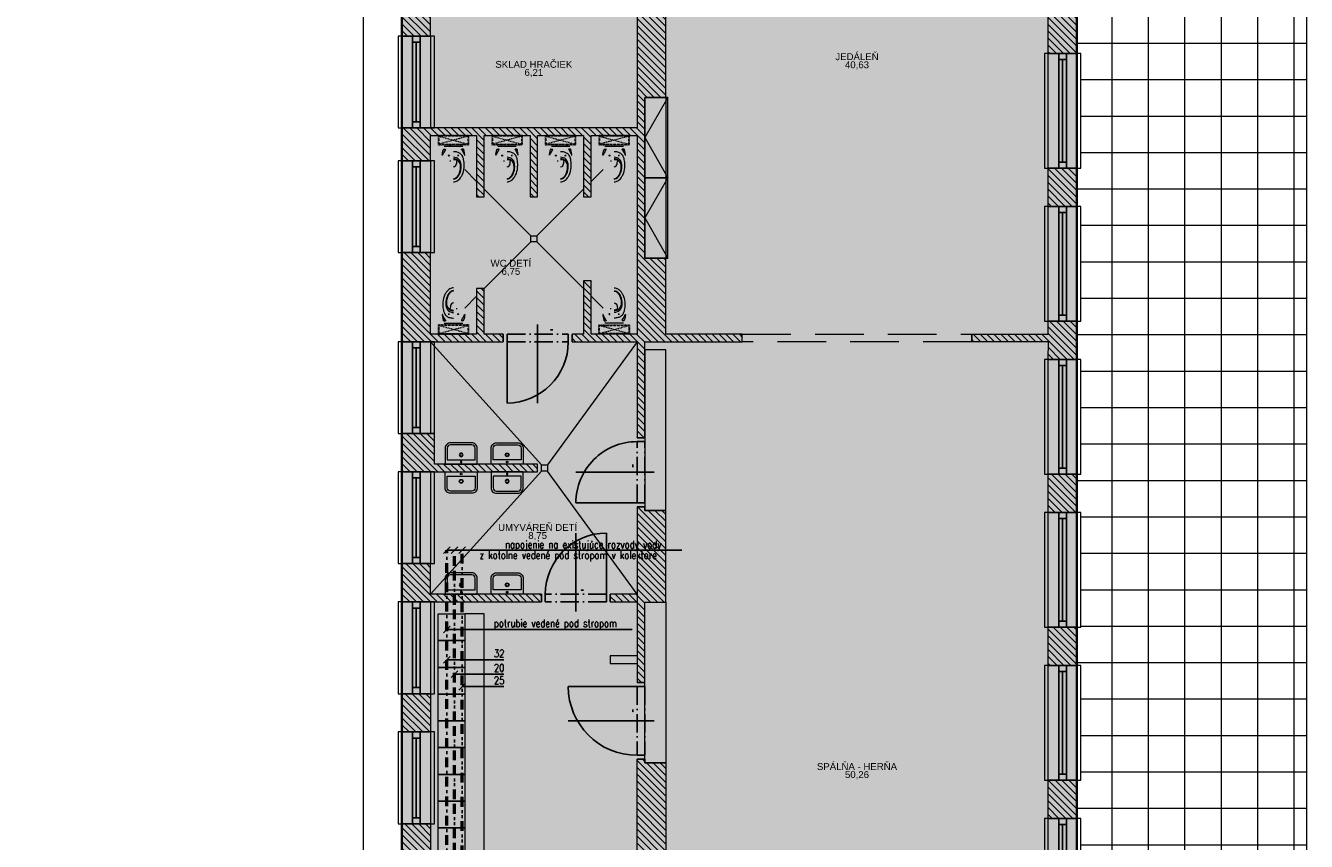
# Model space of a CAD drawing. Header units: millimetres. Extents: x 399756 to 681636, y -205891 to -101508.
# Tile 11 of 33: x 417481 to 434225, y -172802 to -162139. Entities that reach past the tile are written whole.
import ezdxf
from ezdxf.enums import TextEntityAlignment as Align

# ---------------------------------------------------------------- set-up
doc = ezdxf.new("R2010")
doc.units = ezdxf.units.MM
doc.header["$LTSCALE"] = 10
doc.header["$MEASUREMENT"] = 0
for name, pattern in [('ACAD_ISO03W100', [30, 12, -18]), ('ACAD_ISO10W100', [18, 12, -3, 0, -3]), ('DASHDOT', [25.4, 12.7, -6.35, 0, -6.35]), ('DASHED', [19.05, 12.7, -6.35]), ('DIVIDE', [31.75, 12.7, -6.35, 0, -6.35, 0, -6.35]), ('DIVIDE3', [50.8, 12.7, -6.35, 12.7, -6.35, 0, -6.35, 0, -6.35])]:
    doc.linetypes.add(name, pattern=pattern)
for name, color, linetype, lineweight in [('A47_ZARIADOVACKY_sanita', 221, 'Continuous', 5), ('ZTI-potr_cirkulace', 40, 'DIVIDE3', 50), ('ZTI-potr_studena', 160, 'DASHDOT', 50), ('ZTI-potr_tepla', 1, 'DIVIDE', 50)]:
    doc.layers.add(name, color=color, linetype=linetype, lineweight=lineweight)
doc.layers.add('ZTI-potr_studena-popis', color=7, linetype='Continuous')
doc.styles.add('ARIAL', font='arial.ttf')
doc.styles.add('ISOCP', font='isocp.shx', dxfattribs={"width": 0.9})
doc.styles.get("Standard").update_dxf_attribs({"font": 'simplex.shx', "width": 0.8})
pattern_1 = [(315, (584548.624, 405648.89), (44.9012806, 44.9012806), [])]

# ---------------------------------------------------------------- blocks, each defined once
blk = doc.blocks.new('*U19')
for points in [[(-1420, 0), (-1500, 0), (-1500, 100), (-1420, 100)], [(0, 0), (-80, 0), (-80, 100), (0, 100)]]:
    blk.add_lwpolyline(points, close=True)
for points in [[(-1420, 100), (-80, 100)], [(-1420, 50), (-80, 50)], [(-1420, 0), (-80, 0)]]:
    blk.add_lwpolyline(points)
blk = doc.blocks.new('*U11')
for p, q in [((0, 900), (0, 0)), ((450, -224), (450, 900)), ((-50, 0), (-50, -100)), ((0, 0), (0, -100)), ((900, 0), (900, -100)), ((950, 0), (950, -100))]:
    blk.add_line(p, q)
at = {"linetype": 'ACAD_ISO10W100', "ltscale": 2}
for p, q in [((0, 0), (900, 0)), ((0, -100), (900, -100))]:
    blk.add_line(p, q, dxfattribs=at)
blk.add_lwpolyline([(300, 55), (330, 55), (330, 55), (300, 55)], close=True)
blk.add_arc((0, 0), 900, 0, 90)
blk = doc.blocks.new('*U26')
for p, q in [((-400, -224), (-400, 800)), ((0, 800), (0, 0)), ((0, 0), (0, -100)), ((50, 0), (50, -100)), ((-850, 0), (-850, -100)), ((-800, 0), (-800, -100))]:
    blk.add_line(p, q)
at = {"linetype": 'ACAD_ISO10W100', "ltscale": 2}
for p, q in [((0, 0), (-800, 0)), ((0, -100), (-800, -100))]:
    blk.add_line(p, q, dxfattribs=at)
blk.add_lwpolyline([(-500, 55), (-470, 55), (-470, 55), (-500, 55)], close=True)
blk.add_arc((0, 0), 800, 90, 180)
blk = doc.blocks.new('*U14')
for points in [[(-1120, 0), (-1200, 0), (-1200, 100), (-1120, 100)], [(0, 0), (-80, 0), (-80, 100), (0, 100)]]:
    blk.add_lwpolyline(points, close=True)
for points in [[(-1120, 100), (-80, 100)], [(-1120, 50), (-80, 50)], [(-1120, 0), (-80, 0)]]:
    blk.add_lwpolyline(points)
blk = doc.blocks.new('wc ONE all')
at = {"layer": 'A47_ZARIADOVACKY_sanita', "linetype": 'ACAD_ISO03W100', "ltscale": 0.05}
for p, q in [((140, 240), (10, -240)), ((140, -240), (10, 240))]:
    blk.add_line(p, q, dxfattribs=at)
at = {"layer": 'A47_ZARIADOVACKY_sanita'}
for p, q in [((-255.890457, 52.606141), (-273.256073, 52.603425)), ((-165.122986, 77.437424), (-187.622986, 77.437424)), ((-176.372986, 88.687424), (-176.372986, 66.187424)), ((-70.130188, 161.54052), (-70.130188, 133.461586)), ((-70.130188, 161.54052), (-70.130188, 133.461586)), ((-30, -150.59272), (-30, 150.59272)), ((-255.890457, -52.606123), (-273.256073, -52.603403)), ((-255.890457, -52.606123), (-273.256073, -52.603403)), ((-165.122986, -77.437408), (-187.622986, -77.437408)), ((-176.372986, -66.187408), (-176.372986, -88.687408)), ((-70.130188, -161.540504), (-70.130188, -133.46157))]:
    blk.add_line(p, q, dxfattribs=at)
at = {"layer": 'A47_ZARIADOVACKY_sanita', "linetype": 'ACAD_ISO03W100', "ltscale": 0.06}
blk.add_lwpolyline([(0, -250), (150, -250), (150, 250), (0, 250)], close=True, dxfattribs=at)
at = {"layer": 'A47_ZARIADOVACKY_sanita', "linetype": 'ACAD_ISO03W100', "ltscale": 0.04}
blk.add_lwpolyline([(10, -240), (140, -240), (140, 240), (10, 240)], close=True, dxfattribs=at)
at = {"layer": 'A47_ZARIADOVACKY_sanita'}
for points in [[(-170.130188, 182.158577), (-169.027237, 183.049736), (-165.858551, 183.308434), (-160.843307, 183.002297), (-154.212585, 182.18322)], [(-169.317169, 180.879052), (-169.766373, 181.355523), (-170.03862, 181.782616), (-170.130188, 182.158577)], [(-154.212585, 173.107384), (-160.998886, 176.052803), (-166.16156, 178.703011), (-169.317169, 180.879052)], [(-154.212585, 182.18322), (-129.738174, 178.040169), (-104.034531, 172.450417), (-77.955353, 165.231011)], [(-77.955353, 133.308831), (-103.347336, 148.648583), (-129.032776, 161.976204), (-154.212585, 173.107384)], [(-70.130188, 161.54052), (-71.249313, 162.546059), (-74.141067, 163.888787), (-78.130188, 165.285729)], [(-78.130188, 133.423409), (-77.846924, 133.238961), (-77.56105, 133.059166), (-77.272797, 132.884453)], [(-77.272797, 132.884453), (-73.556702, 131.327004), (-71.048752, 131.57444), (-70.130188, 133.461586)], [(-169.317169, -180.879036), (-169.766373, -181.355491), (-170.03862, -181.782585), (-170.130188, -182.158561)], [(-170.130188, -182.158561), (-169.027237, -183.049705), (-165.858551, -183.308418), (-160.843307, -183.002265), (-154.212585, -182.183204)], [(-154.212585, -173.107368), (-160.998886, -176.052787), (-166.16156, -178.702995), (-169.317169, -180.879036)], [(-77.955353, -133.308815), (-103.347336, -148.648567), (-129.032776, -161.976188), (-154.212585, -173.107368)], [(-154.212585, -182.183204), (-129.738174, -178.040153), (-104.034531, -172.450386), (-77.955353, -165.230995)], [(-78.130188, -133.423393), (-77.846924, -133.238937), (-77.56105, -133.059143), (-77.272797, -132.884437)], [(-70.130188, -161.540504), (-71.249313, -162.546043), (-74.141067, -163.888771), (-78.130188, -165.285713)], [(-77.272797, -132.884437), (-73.556702, -131.32698), (-71.048752, -131.574417), (-70.130188, -133.46157)]]:
    blk.add_lwpolyline(points, dxfattribs=at)
blk.add_circle((-176.372986, 77.437424), 7.5, dxfattribs=at)
for centre, radius, start, end in [((-316.598633, 0.00001), 43.942142, 179.9999960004, 230.6836779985), ((-316.598633, 0.00001), 43.942142, 179.9999960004, 230.6836779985), ((-480.153778, 0.00001), 236.657623, 348.7506870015, 0.0000000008), ((-480.153778, 0.00001), 236.657623, 348.7506870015, 0.0000000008), ((-358.416656, 0.00001), 127.985931, 343.4479829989, 0.0000000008), ((-492.211365, 0.000012), 113.878433, 180.0000909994, 212.1136400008), ((-424.078278, 42.762307), 194.319336, 212.1136400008, 233.1234399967), ((-492.211365, 0.000012), 68.878433, 180.0001019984, 212.1136739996), ((-492.211365, 0.000012), 61.33696, 180.0000679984, 212.1136669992), ((-424.078278, 42.762314), 149.319321, 212.1136510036, 233.1234399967), ((-424.078278, 42.762307), 141.777832, 212.1136470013, 233.1234360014), ((-377.183289, 105.273705), 272.465393, 233.1232069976, 244.0386580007), ((-377.183289, 105.273705), 272.465393, 233.1232069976, 244.0386580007), ((-377.183289, 105.273705), 227.465393, 233.1231919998, 253.6242679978), ((-377.183289, 105.273705), 219.923935, 233.1233899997, 239.863861), ((-352.092804, 156.805214), 329.780609, 244.0386730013, 266.1574330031), ((-365.016876, 149.546929), 264.580261, 242.3995440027, 272.4943159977), ((-356.918121, 174.236824), 299.34436, 253.6242600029, 276.5919039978), ((-324.683838, 564.887825), 738.782654, 266.1574169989, 269.0544279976), ((-361.03421, 58.12352), 173.070129, 272.4944529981, 288.0508580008), ((-299.81842, 20.48948), 70.426003, 230.6835779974, 258.5331500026), ((-299.81842, 20.48948), 70.425995, 230.6836009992, 258.533173), ((-328.631378, 325.698098), 499.560364, 269.0544279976, 280.2865450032), ((-328.631378, 325.698098), 499.560364, 269.0544279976, 280.2865450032), ((-344.885834, 70.117035), 194.531693, 276.5919270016, 293.1559749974), ((-273.256073, 151.436394), 204.039795, 258.5331340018, 269.9999010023), ((-273.256073, 151.436394), 204.039795, 258.5331340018, 269.9999010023), ((-345.923889, 11.758568), 124.305099, 288.0507199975, 306.571465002), ((-331.199036, -8.089084), 99.591743, 306.5715329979, 343.4480290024), ((-308.230347, -15.588206), 101.316711, 293.156075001, 341.7274019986), ((-255.889206, -44.606123), 8.000015, 269.9909969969, 348.7507319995), ((-255.889206, -44.606123), 8.000015, 269.9910129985, 348.7507319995), ((-276.263809, 37.155526), 206.304169, 280.2866589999, 295.085709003), ((-355.44046, 0.000006), 151.033783, 341.7273710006, 359.9999849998), ((-237.697922, -45.227571), 115.340988, 295.0856630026, 326.1162410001), ((-269.672165, -23.75494), 153.856232, 326.1162410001, 345.8050539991), ((-363.768982, 0.046383), 250.916595, 345.8050539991, 359.9893950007)]:
    blk.add_arc(centre, radius, start, end, dxfattribs=at)
blk = doc.blocks.new('Popis miestnosti')
at = {"ltscale": 30, "style": 'ARIAL'}
blk.add_attdef('CISLO', text='', height=180, dxfattribs=at).set_placement((0, -120), align=Align.MIDDLE)
at = {"ltscale": 30, "style": 'ISOCP', "width": 0.9}
for tag, p in [('MIESTNOST', (0, -308)), ('PLOCHA', (0, -433))]:
    blk.add_attdef(tag, text='', height=90, dxfattribs=at).set_placement(p, align=Align.MIDDLE)
blk = doc.blocks.new('*U10')
for p, q in [((0, 800), (0, 0)), ((400, -224), (400, 800)), ((-50, 0), (-50, -100)), ((0, 0), (0, -100)), ((800, 0), (800, -100)), ((850, 0), (850, -100))]:
    blk.add_line(p, q)
at = {"linetype": 'ACAD_ISO10W100', "ltscale": 2}
for p, q in [((0, 0), (800, 0)), ((0, -100), (800, -100))]:
    blk.add_line(p, q, dxfattribs=at)
blk.add_lwpolyline([(300, 55), (330, 55), (330, 55), (300, 55)], close=True)
blk.add_arc((0, 0), 800, 0, 90)
blk = doc.blocks.new('*U23')
for p, q in [((-400, 224), (-400, -800)), ((-850, 0), (-850, 100)), ((-800, 0), (-800, 100)), ((0, 0), (0, 100)), ((0, -800), (0, 0)), ((50, 0), (50, 100))]:
    blk.add_line(p, q)
at = {"linetype": 'ACAD_ISO10W100', "ltscale": 2}
for p, q in [((0, 100), (-800, 100)), ((0, 0), (-800, 0))]:
    blk.add_line(p, q, dxfattribs=at)
blk.add_lwpolyline([(-600, 155), (-570, 155), (-570, 155), (-600, 155)], close=True)
blk.add_arc((0, 0), 800, 180, 270)
blk = doc.blocks.new('ghjm')
at = {"layer": 'A47_ZARIADOVACKY_sanita', "ltscale": 30}
for points in [[(181596, -1340), (181596, -920), (181806, -920, -0.414214), (181876, -990), (181876, -1270, -0.414214), (181806, -1340)], [(181652, -1312), (181652, -948), (181806, -948, -0.414214), (181848, -990), (181848, -1270, -0.414214), (181806, -1312)]]:
    blk.add_lwpolyline(points, format="xyb", close=True, dxfattribs=at)
at = {"layer": 'A47_ZARIADOVACKY_sanita'}
for centre, radius in [((181624, -1130), 10), ((181719, -1130), 25), ((181719, -1130), 20)]:
    blk.add_circle(centre, radius, dxfattribs=at)
blk = doc.blocks.new('Podklad')
at = {"lineweight": 0}
h = blk.add_hatch(dxfattribs=at)
h.set_pattern_fill('DOTS', color=252, scale=120, angle=321)
h.set_pattern_definition([(321, (0, 0), (193.90869, 88.10354), [0, -190.5])])
h.paths.add_polyline_path([(427750, -184227), (427750, -182452), (427150, -182452), (427150, -181152), (431225, -181152), (431225, -157802), (427975, -157802), (427975, -152802), (428575, -152802), (428575, -147052), (425600, -147052), (425600, -145552), (422700, -145552), (422700, -147052), (418825, -147052), (418825, -145802), (414875, -145802), (414875, -147052), (414375, -147052), (414375, -147427), (414625, -147427), (414625, -152802), (415575, -152802), (415575, -157802), (414375, -157802), (414375, -158177), (422400, -158177), (422400, -184227)])
h = blk.add_hatch(dxfattribs=at)
h.set_pattern_fill('ANSI31', color=252, scale=20, angle=270)
h.set_pattern_definition([(315, (634090.826, 364820.15), (44.9012806, 44.9012806), [])])
h.paths.add_polyline_path([(422925, -157877), (422700, -157877), (422700, -157652), (422925, -157652)], flags=16)
h.paths.add_polyline_path([(431225, -160502), (431225, -160002), (430850, -160002), (430850, -160502)])
h.paths.add_polyline_path([(431225, -162502), (431225, -162002), (430850, -162002), (430850, -162502)])
h.paths.add_polyline_path([(431225, -164502), (431225, -164002), (430850, -164002), (430850, -164502)])
h.paths.add_polyline_path([(431225, -166502), (431225, -166002), (430850, -166002), (430850, -166172), (429850, -166172), (429850, -166272), (430850, -166272), (430850, -166502)])
h.paths.add_polyline_path([(431225, -168502), (431225, -168002), (430850, -168002), (430850, -168502)])
h.paths.add_polyline_path([(431225, -170502), (431225, -170002), (430850, -170002), (430850, -170502)])
h.paths.add_polyline_path([(431225, -172502), (431225, -172002), (430850, -172002), (430850, -172502)])
h.paths.add_polyline_path([(431225, -174502), (431225, -174002), (430850, -174002), (430850, -174502)])
h.paths.add_polyline_path([(431225, -176477), (431225, -176002), (430850, -176002), (430850, -176177), (430750, -176177), (430750, -176277), (430850, -176277), (430850, -176477)])
h.paths.add_polyline_path([(431225, -178552), (431225, -177977), (430800, -177977), (427750, -177977), (427750, -177927), (427650, -177927), (427650, -177977), (426450, -177977), (426450, -177927), (426350, -177927), (426350, -177977), (426350, -178277), (430850, -178277), (430850, -178552)])
h.paths.add_polyline_path([(431225, -181152), (431225, -180652), (430850, -180652), (430850, -180777), (426450, -180777), (426450, -181002), (425850, -181002), (425850, -180777), (425475, -180777), (425475, -181152), (425850, -181152)])
h.paths.add_polyline_path([(422775, -179307), (423975, -179307), (423975, -179652), (424075, -179652), (424075, -177552), (423975, -177552), (423975, -179207), (422775, -179207), (422775, -179072), (422400, -179072), (422400, -179307)])
h.paths.add_polyline_path([(422775, -177872), (422775, -176772), (423975, -176772), (423975, -176852), (424075, -176852), (424075, -176772), (424175, -176772), (424175, -176672), (422775, -176672), (422400, -176672), (422400, -177872)])
h.paths.add_polyline_path([(422775, -175472), (422775, -174272), (422400, -174272), (422400, -175472)])
h.paths.add_polyline_path([(422775, -173072), (422775, -172572), (422400, -172572), (422400, -173072)])
h.paths.add_polyline_path([(422400, -169672), (424225, -169672), (424225, -169572), (422775, -169572), (422775, -169172), (422400, -169172)])
h.paths.add_polyline_path([(422775, -167972), (424175, -167972), (424175, -167874), (422825, -167869), (422825, -167472), (422400, -167472), (422400, -167972)])
h.paths.add_polyline_path([(422775, -166272), (423725, -166272), (423725, -166172), (423475, -166172), (423475, -165577), (423375, -165577), (423375, -166172), (422775, -166172), (422775, -165107), (422400, -165107), (422400, -166272)])
h.paths.add_polyline_path([(422775, -163907), (422775, -163577), (423375, -163577), (423375, -164377), (423475, -164377), (423475, -163577), (424075, -163577), (424075, -164377), (424175, -164377), (424175, -163577), (424775, -163577), (424775, -164377), (424875, -164377), (424875, -163577), (425475, -163577), (425475, -166172), (424875, -166172), (424875, -165477), (424775, -165477), (424775, -166172), (424625, -166172), (424625, -166272), (425475, -166272), (425475, -167527), (425575, -167527), (425575, -166272), (426850, -166272), (426850, -166172), (425850, -166172), (425850, -165177), (425575, -165177), (425575, -163077), (425850, -163077), (425850, -161877), (425475, -161877), (425475, -163477), (422400, -163477), (422400, -163907)])
h.paths.add_polyline_path([(422775, -162277), (422775, -161177), (425575, -161177), (425575, -161077), (425475, -161077), (422400, -161077), (422400, -162277)])
h.paths.add_polyline_path([(425850, -169677), (425850, -168477), (425575, -168477), (425575, -168427), (425475, -168427), (425475, -169572), (425125, -169572), (425125, -169672), (425475, -169672), (425475, -170727), (425575, -170727), (425575, -169677)])
h.paths.add_polyline_path([(425850, -172977), (425850, -171777), (425575, -171777), (425575, -171727), (425475, -171727), (425475, -176672), (425175, -176672), (425175, -176772), (426350, -176772), (426350, -177027), (426450, -177027), (426450, -176277), (426500, -176277), (426500, -176177), (425850, -176177), (425850, -175077), (425575, -175077), (425575, -172977)])
h.paths.add_polyline_path([(427650, -176277), (427650, -177027), (427750, -177027), (427750, -176177), (427400, -176177), (427400, -176277)])
h.paths.add_polyline_path([(424725, -158077), (424725, -158377), (424875, -158377), (424875, -158177), (425475, -158177), (425475, -159077), (424875, -159077), (424875, -158977), (424725, -158977), (424725, -159227), (425475, -159227), (425475, -159777), (425850, -159777), (425850, -158177), (430850, -158177), (430850, -158502), (431225, -158502), (431225, -157802), (427975, -157802), (427975, -157677), (427600, -157677), (427600, -157802), (425475, -157802), (425475, -158077)])
h.paths.add_polyline_path([(423825, -158177), (423825, -158077), (423475, -158077), (423475, -157877), (423225, -157877), (423225, -157352), (422850, -157352), (422850, -152802), (423250, -152802), (423250, -152427), (422800, -152427), (422800, -152227), (422700, -152227), (422700, -152427), (422050, -152427), (422050, -152702), (421350, -152702), (421350, -152427), (421250, -152427), (421250, -152702), (420800, -152702), (420800, -152802), (422700, -152802), (422700, -157352), (422400, -157352), (422400, -157802), (421800, -157802), (421800, -158177), (422400, -158177), (422400, -159877), (422775, -159877), (422775, -158177)])
h.paths.add_polyline_path([(422400, -183552), (422400, -182352), (422775, -182352), (422775, -181152), (423125, -181152), (423125, -180927), (423625, -180927), (423625, -181152), (424075, -181152), (424075, -180352), (423975, -180352), (423975, -180777), (422775, -180777), (422775, -179307), (422400, -179307), (422400, -184227), (426450, -184227), (426450, -183852), (422775, -183852), (422775, -183552)])
h = blk.add_hatch(dxfattribs=at)
h.set_pattern_fill('NET', color=252, scale=150, angle=270)
h.set_pattern_definition([(270, (634090.83, 414370.15), (476.25, -9e-14), []), (0, (634090.83, 414370.15), (1e-13, 476.25), [])])
h.paths.add_polyline_path([(434225, -186227), (434225, -157302), (431225, -157302), (431225, -157802), (431225, -158502), (431275, -158502), (431275, -160002), (431225, -160002), (431225, -160502), (431275, -160502), (431275, -162002), (431225, -162002), (431225, -162502), (431275, -162502), (431275, -164002), (431225, -164002), (431225, -164502), (431275, -164502), (431275, -166002), (431225, -166002), (431225, -166502), (431275, -166502), (431275, -168002), (431225, -168002), (431225, -168502), (431275, -168502), (431275, -170002), (431225, -170002), (431225, -170502), (431275, -170502), (431275, -172002), (431225, -172002), (431225, -172502), (431275, -172502), (431275, -174002), (431225, -174002), (431225, -174502), (431225, -176002), (431225, -176477), (431275, -176477), (431275, -177977), (431225, -177977), (431225, -178552), (431275, -178552), (431275, -180652), (431225, -180652), (431225, -181152), (434225, -181152), (434225, -184227), (432825, -184227), (432825, -182752), (431225, -182752), (431225, -182452), (427750, -182452), (427750, -183852), (427750, -184227), (426600, -184227), (422400, -184227), (421400, -184227), (421400, -184277), (420200, -184277), (420200, -184227), (419800, -184227), (419800, -184277), (418600, -184277), (418600, -184227), (417100, -184227), (417100, -184277), (415600, -184277), (415600, -184227), (415200, -184227), (415200, -184277), (413700, -184277), (413700, -184227), (413300, -184227), (413300, -184277), (411800, -184277), (411800, -184227), (411400, -184227), (411400, -184277), (409900, -184277), (409900, -184227), (409500, -184227), (409500, -184277), (408000, -184277), (408000, -184227), (403485, -184227), (403485, -186227)])
h = blk.add_hatch(dxfattribs=at)
h.set_pattern_fill('ANSI31', color=252, scale=20, angle=270)
h.set_pattern_definition(pattern_1)
h.paths.add_polyline_path([(422775, -171372), (422775, -170872), (422400, -170872), (422400, -171372)])
h = blk.add_hatch(dxfattribs=at)
h.set_pattern_fill('ANSI31', color=252, scale=20, angle=270)
h.set_pattern_definition(pattern_1)
h.paths.add_polyline_path([(422775, -171372), (422775, -171077), (422400, -171077), (422400, -171372)])
at = {"color": 252, "lineweight": 0}
blk.add_line((434225, -157302), (434225, -186227), dxfattribs=at)
at = {"color": 252, "lineweight": 0, "ltscale": 5}
for p, q in [((423221, -164022), (423375, -164177)), ((423221, -164022), (423375, -164177)), ((425030, -164022), (424875, -164177)), ((425030, -164022), (424875, -164177)), ((423475, -164277), (424085, -164887)), ((423475, -164277), (424085, -164887)), ((424775, -164277), (424165, -164887)), ((424775, -164277), (424165, -164887)), ((424085, -164967), (423475, -165577)), ((424085, -164967), (423475, -165577)), ((424165, -164967), (424775, -165577)), ((424165, -164967), (424775, -165577)), ((423375, -165677), (423221, -165831)), ((423375, -165677), (423221, -165831)), ((424875, -165677), (425030, -165831)), ((424875, -165677), (425030, -165831)), ((424225, -167882), (422775, -166272)), ((425475, -166272), (424305, -167882)), ((424225, -167962), (422775, -169572)), ((425475, -169572), (424305, -167962))]:
    blk.add_line(p, q, dxfattribs=at)
at = {"color": 252, "lineweight": 0, "const_width": 30, "elevation": 30}
blk.add_lwpolyline([(422400, -158177), (422400, -184227), (427750, -184227), (427750, -182452), (427150, -182452), (427150, -181152), (431225, -181152), (431225, -157802)], dxfattribs=at)
at = {"color": 252, "lineweight": 0}
for points in [[(427750, -181152), (431225, -181152), (431225, -157802), (427975, -157802), (427975, -152802), (428575, -152802), (428575, -147052), (425600, -147052), (425600, -145552), (422700, -145552), (422700, -147052), (418825, -147052), (418825, -145802), (414875, -145802), (414875, -147052), (414375, -147052)], [(414375, -147052), (414375, -147427), (414625, -147427), (414625, -152802), (415575, -152802), (415575, -157802), (414375, -157802), (414375, -158177), (422400, -158177), (422400, -184227), (427750, -184227), (427750, -182452)], [(421900, -175227), (421900, -158677), (414675, -158677)], [(422400, -161077), (422400, -162277), (422775, -162277), (422775, -161177), (425575, -161177), (425575, -161077), (422400, -161077)], [(422400, -163907), (422775, -163907), (422775, -163577), (423375, -163577), (423375, -164377), (423475, -164377), (423475, -163577), (424075, -163577), (424075, -164377), (424175, -164377), (424175, -163577), (424775, -163577), (424775, -164377), (424875, -164377), (424875, -163577), (425475, -163577), (425475, -166172), (424875, -166172), (424875, -165477), (424775, -165477), (424775, -166172), (424625, -166172), (424625, -166272), (425475, -166272), (425475, -167527), (425575, -167527), (425575, -166272), (426850, -166272), (426850, -166172), (425850, -166172), (425850, -165177), (425575, -165177), (425575, -163077), (425850, -163077), (425850, -161877)], [(425475, -161877), (425475, -163477), (422400, -163477), (422400, -163907)], [(425875, -163077), (425575, -163077), (425575, -164127), (425875, -164127), (425875, -163077), (425575, -163602), (425875, -164127)], [(425875, -164127), (425575, -164127), (425575, -165177), (425875, -165177), (425875, -164127), (425575, -164652), (425875, -165177)], [(422400, -166272), (422775, -166272), (422775, -166272), (423725, -166272), (423725, -166172), (423475, -166172), (423475, -165577), (423375, -165577), (423375, -166172), (422775, -166172), (422775, -165107), (422400, -165107), (422400, -166272)], [(431225, -166002), (431225, -166502), (430850, -166502), (430852, -166274), (429852, -166274), (429850, -166172), (430850, -166172), (430850, -166002), (431225, -166002)], [(422400, -167972), (422775, -167972), (422775, -167972), (424175, -167972), (424175, -167872), (422825, -167872), (422825, -167472), (422400, -167472), (422400, -167972)], [(425575, -168427), (425475, -168427), (425475, -170377), (425125, -170377), (425125, -170477), (425475, -170477), (425475, -170727), (425575, -170727), (425575, -169677), (425850, -169677), (425850, -168477), (425575, -168477), (425575, -168427)], [(425575, -168427), (425475, -168427), (425475, -169572), (425125, -169572), (425125, -169672), (425475, -169672), (425475, -170727), (425575, -170727), (425575, -169677), (425850, -169677), (425850, -168477), (425575, -168477), (425575, -168427)], [(422400, -169672), (424225, -169672), (424225, -169572), (422775, -169572), (422775, -169172), (422400, -169172), (422400, -169672)], [(425575, -171727), (425575, -171777), (425850, -171777), (425850, -172977), (425575, -172977), (425575, -175077), (425850, -175077), (425850, -176177), (426500, -176177), (426500, -176277), (426450, -176277), (426450, -177027), (426350, -177027), (426350, -176772), (425175, -176772), (425175, -176672), (425475, -176672), (425475, -171727), (425575, -171727)], [(425575, -171727), (425575, -171777), (425850, -171777), (425850, -172977), (425575, -172977), (425575, -175077), (425850, -175077), (425850, -176177), (426500, -176177), (426500, -176277), (426450, -176277), (426450, -177027), (426350, -177027), (426350, -176772), (425175, -176772), (425175, -176672), (425475, -176672), (425475, -171727), (425575, -171727)]]:
    blk.add_lwpolyline(points, dxfattribs=at)
for points in [[(431225, -162002), (431225, -162502), (430850, -162502), (430850, -162002)], [(422825, -163477), (422825, -162277), (422350, -162277), (422350, -163477)], [(422775, -162277), (422775, -163477), (422400, -163477), (422400, -162277)], [(431275, -164002), (431275, -162502), (430800, -162502), (430800, -164002)], [(431225, -162502), (431225, -164002), (430850, -164002), (430850, -162502)], [(425850, -163077), (425850, -165177), (425575, -165177), (425575, -163077)], [(422825, -165107), (422825, -163907), (422350, -163907), (422350, -165107)], [(422775, -163907), (422775, -165107), (422400, -165107), (422400, -163907)], [(431225, -164002), (431225, -164502), (430850, -164502), (430850, -164002)], [(431275, -166002), (431275, -164502), (430800, -164502), (430800, -166002)], [(431225, -164502), (431225, -166002), (430850, -166002), (430850, -164502)], [(422825, -167472), (422825, -166272), (422350, -166272), (422350, -167472)], [(422775, -166272), (422775, -167472), (422400, -167472), (422400, -166272)], [(425850, -168477), (425850, -166377), (425575, -166377), (425575, -168477)], [(431275, -168002), (431275, -166502), (430800, -166502), (430800, -168002)], [(431225, -166502), (431225, -168002), (430850, -168002), (430850, -166502)], [(422825, -169172), (422825, -167972), (422350, -167972), (422350, -169172)], [(422775, -167972), (422775, -169172), (422400, -169172), (422400, -167972)], [(431225, -168002), (431225, -168502), (430850, -168502), (430850, -168002)], [(431275, -170002), (431275, -168502), (430800, -168502), (430800, -170002)], [(431225, -168502), (431225, -170002), (430850, -170002), (430850, -168502)], [(422825, -170872), (422825, -169672), (422350, -169672), (422350, -170872)], [(422775, -169672), (422775, -170872), (422400, -170872), (422400, -169672)], [(425850, -169677), (425850, -171777), (425575, -171777), (425575, -169677)], [(423225, -169827), (423225, -170177), (422875, -170177), (422875, -169827)], [(423225, -169827), (423225, -176477), (423475, -176477), (423475, -169827)], [(431225, -170002), (431225, -170502), (430850, -170502), (430850, -170002)], [(423225, -170177), (423225, -170527), (422875, -170527), (422875, -170177)], [(423225, -170527), (423225, -170877), (422875, -170877), (422875, -170527)], [(431275, -172002), (431275, -170502), (430800, -170502), (430800, -172002)], [(431225, -170502), (431225, -172002), (430850, -172002), (430850, -170502)], [(422775, -170872), (422775, -171372), (422400, -171372), (422400, -170872)], [(423225, -170877), (423225, -171227), (422875, -171227), (422875, -170877)], [(423225, -171227), (423225, -171577), (422875, -171577), (422875, -171227)], [(422825, -172572), (422825, -171372), (422350, -171372), (422350, -172572)], [(422775, -171372), (422775, -172572), (422400, -172572), (422400, -171372)], [(423225, -171577), (423225, -171927), (422875, -171927), (422875, -171577)], [(423225, -171927), (423225, -172277), (422875, -172277), (422875, -171927)], [(431225, -172002), (431225, -172502), (430850, -172502), (430850, -172002)], [(423225, -172277), (423225, -172627), (422875, -172627), (422875, -172277)], [(422775, -172572), (422775, -173072), (422400, -173072), (422400, -172572)], [(423225, -172627), (423225, -172977), (422875, -172977), (422875, -172627)], [(431275, -174002), (431275, -172502), (430800, -172502), (430800, -174002)], [(431225, -172502), (431225, -174002), (430850, -174002), (430850, -172502)]]:
    blk.add_lwpolyline(points, close=True, dxfattribs=at)
at = {"color": 252, "lineweight": 0, "ltscale": 5}
for points in [[(424165, -164967), (424085, -164967), (424085, -164887), (424165, -164887)], [(424165, -164967), (424085, -164967), (424085, -164887), (424165, -164887)], [(424305, -167962), (424225, -167962), (424225, -167882), (424305, -167882)]]:
    blk.add_lwpolyline(points, close=True, dxfattribs=at)
at = {"color": 252, "linetype": 'DASHED', "lineweight": 0, "ltscale": 5}
blk.add_lwpolyline([(429850, -166172), (429850, -166272), (426850, -166272), (426850, -166172)], close=True, dxfattribs=at)
at = {"color": 252, "lineweight": 0, "rotation": 89.99999999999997}
for name, p in [('*U14', (422638, -162277)), ('*U19', (431088, -162502)), ('*U14', (422638, -163907)), ('*U19', (431088, -164502)), ('*U14', (422638, -166272)), ('*U19', (431088, -166502)), ('*U14', (422638, -167972)), ('*U19', (431088, -168502)), ('*U14', (422638, -169672)), ('*U19', (431088, -170502)), ('*U14', (422638, -171372)), ('*U19', (431088, -172502))]:
    blk.add_blockref(name, p, dxfattribs=at)
at = {"color": 252, "linetype": 'Continuous', "lineweight": 0}
ref = blk.add_blockref('Popis miestnosti', (424125, -162327), dxfattribs=at)
ref.add_attrib('PLOCHA', '6,21', dxfattribs={"ltscale": 30, "height": 90, "style": 'ARIAL'}).set_placement((424125, -162759), align=Align.MIDDLE)
ref.add_attrib('MIESTNOST', 'SKLAD HRAČIEK', dxfattribs={"ltscale": 30, "height": 90, "style": 'ARIAL'}).set_placement((424125, -162634), align=Align.MIDDLE)
ref = blk.add_blockref('Popis miestnosti', (428350, -162227), dxfattribs=at)
ref.add_attrib('PLOCHA', '40,63', dxfattribs={"ltscale": 30, "height": 90, "style": 'ARIAL'}).set_placement((428350, -162659), align=Align.MIDDLE)
ref.add_attrib('MIESTNOST', 'JEDÁLEŇ', dxfattribs={"ltscale": 30, "height": 90, "style": 'ARIAL'}).set_placement((428350, -162534), align=Align.MIDDLE)
at = {"color": 252, "lineweight": 0, "ltscale": 5, "yscale": 0.8, "zscale": 0.8}
for p, xscale, rotation in [((423075, -163697), 0.8, 89.99999999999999), ((423075, -163697), 0.8, 89.99999999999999), ((423775, -163697), 0.8, 89.99999999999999), ((423775, -163697), 0.8, 89.99999999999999), ((424475, -163697), 0.8, 89.99999999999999), ((424475, -163697), 0.8, 89.99999999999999), ((425175, -163697), 0.8, 89.99999999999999), ((425175, -163697), 0.8, 89.99999999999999), ((423075, -166052), 0.8, 270), ((425175, -166052), -0.8, 89.99999999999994)]:
    blk.add_blockref('wc ONE all', p, dxfattribs=dict(at, xscale=xscale, rotation=rotation))
at = {"color": 252, "linetype": 'Continuous', "lineweight": 0}
ref = blk.add_blockref('Popis miestnosti', (423825, -164927), dxfattribs=at)
ref.add_attrib('PLOCHA', '6,75', dxfattribs={"ltscale": 30, "height": 90, "style": 'ARIAL'}).set_placement((423825, -165359), align=Align.MIDDLE)
ref.add_attrib('MIESTNOST', 'WC DETÍ', dxfattribs={"ltscale": 30, "height": 90, "style": 'ARIAL'}).set_placement((423825, -165234), align=Align.MIDDLE)
at = {"color": 252, "lineweight": 0, "xscale": -1}
for name, p in [('*U23', (423775, -166272)), ('*U10', (425075, -169572))]:
    blk.add_blockref(name, p, dxfattribs=at)
at = {"color": 252, "lineweight": 0, "ltscale": 5, "xscale": -1}
for p, rotation in [((424305, -349468), 270), ((422646, 13624), 89.99999999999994), ((424305, -351168), 270)]:
    blk.add_blockref('ghjm', p, dxfattribs=dict(at, rotation=rotation))
at = {"color": 252, "lineweight": 0, "ltscale": 5}
for p, rotation in [((422646, -349468), 89.99999999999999), ((424305, 13624), 270), ((422646, -351168), 89.99999999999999)]:
    blk.add_blockref('ghjm', p, dxfattribs=dict(at, rotation=rotation))
at = {"color": 252, "lineweight": 0, "xscale": -1, "rotation": 89.99999999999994}
for name, p in [('*U26', (425475, -168377)), ('*U11', (425475, -170777)), ('*U11', (425475, -170777))]:
    blk.add_blockref(name, p, dxfattribs=at)
at = {"color": 252, "linetype": 'Continuous', "lineweight": 0}
ref = blk.add_blockref('Popis miestnosti', (424175, -168379), dxfattribs=at)
ref.add_attrib('PLOCHA', '8,75', dxfattribs={"ltscale": 30, "height": 90, "style": 'ARIAL'}).set_placement((424175, -168812), align=Align.MIDDLE)
ref.add_attrib('MIESTNOST', 'UMYVÁREŇ DETÍ', dxfattribs={"ltscale": 30, "height": 90, "style": 'ARIAL'}).set_placement((424175, -168687), align=Align.MIDDLE)
ref = blk.add_blockref('Popis miestnosti', (428350, -171504), dxfattribs=at)
ref.add_attrib('PLOCHA', '50,26', dxfattribs={"ltscale": 30, "height": 90, "style": 'ARIAL'}).set_placement((428350, -171937), align=Align.MIDDLE)
ref.add_attrib('MIESTNOST', 'SPÁLŇA - HERŇA', dxfattribs={"ltscale": 30, "height": 90, "style": 'ARIAL'}).set_placement((428350, -171812), align=Align.MIDDLE)

msp = doc.modelspace()

# ---------------------------------------------------------------- linework, layer by layer
at = {"layer": 'ZTI-potr_cirkulace'}
msp.add_lwpolyline([(422093, -177014), (423087, -177014), (423087, -168996)], dxfattribs=at)
at = {"layer": 'ZTI-potr_studena'}
msp.add_lwpolyline([(422193, -176914), (422987, -176914), (422987, -168996)], dxfattribs=at)
at = {"layer": 'ZTI-potr_studena-popis', "color": 5}
for p, q in [((423031, -168952), (422943, -169040)), ((423131, -168952), (423043, -169040)), ((423231, -168952), (423143, -169040)), ((422987, -168996), (426058, -168996)), ((423031, -169989), (422943, -170077)), ((422987, -170033), (425412, -170033)), ((423031, -170384), (422943, -170473)), ((422987, -170429), (423735, -170429)), ((423131, -170572), (423043, -170660)), ((423087, -170616), (423735, -170616)), ((423231, -170735), (423143, -170824)), ((423187, -170779), (423735, -170779))]:
    msp.add_line(p, q, dxfattribs=at)
at = {"layer": 'ZTI-potr_tepla'}
msp.add_lwpolyline([(421993, -177114), (423187, -177114), (423187, -168996)], dxfattribs=at)

# ---------------------------------------------------------------- block references
msp.add_blockref('Podklad', (0, 0))

# ---------------------------------------------------------------- texts
at = {"layer": 'ZTI-potr_studena-popis', "color": 5, "width": 0.8}
for s, p in [('napojenie na existujúce rozvody vody', (423749, -168972)), ('z kotolne vedené pod stropom v kolektore', (423416, -169110)), ('potrubie vedené pod stropom', (423603, -170001)), ('32', (423603, -170396)), ('20', (423603, -170584)), ('25', (423603, -170747))]:
    msp.add_text(s, height=100, dxfattribs=at).set_placement(p)

doc.saveas('drawing.dxf')
